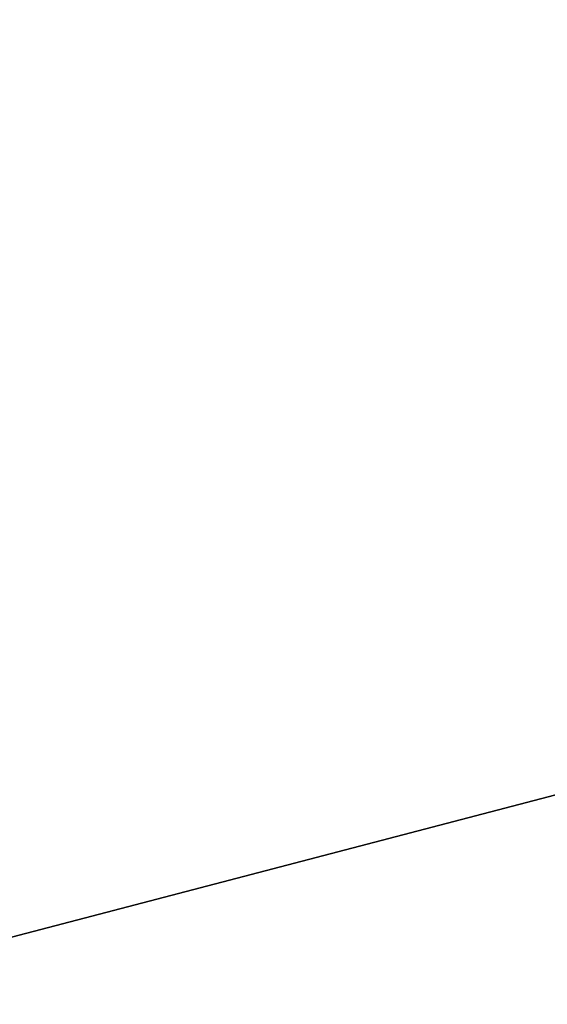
# Model space of a CAD drawing. Header units: millimetres. Extents: x -83 to 676, y -83 to 676.
# Tile 196 of 256: x 523.9533 to 523.9862, y 157.1103 to 157.1718. Entities that reach past the tile are written whole.
import ezdxf

# ---------------------------------------------------------------- set-up
doc = ezdxf.new("R2010")
doc.units = ezdxf.units.MM
doc.header["$MEASUREMENT"] = 0
doc.layers.add('IGES level 0', color=7, linetype='Continuous', true_color=0xff7878)

msp = doc.modelspace()

# ---------------------------------------------------------------- linework, layer by layer
at = {"layer": 'IGES level 0', "color": 171, "true_color": 0x6666ff}
for p, q in [((526.048564, 157.662353, 76.7), (523.718031, 157.053173, 76.7)), ((526.048564, 157.662353, 77.2), (523.752622, 157.062215, 77.2)), ((526.048564, 157.662353, 76.2), (523.752622, 157.062215, 76.2)), ((526.048564, 157.662353, 76.2), (523.752622, 157.062215, 76.2)), ((523.752622, 157.062215, 77.2), (526.048564, 157.662353, 77.2))]:
    msp.add_line(p, q, dxfattribs=at)

doc.saveas('drawing.dxf')
